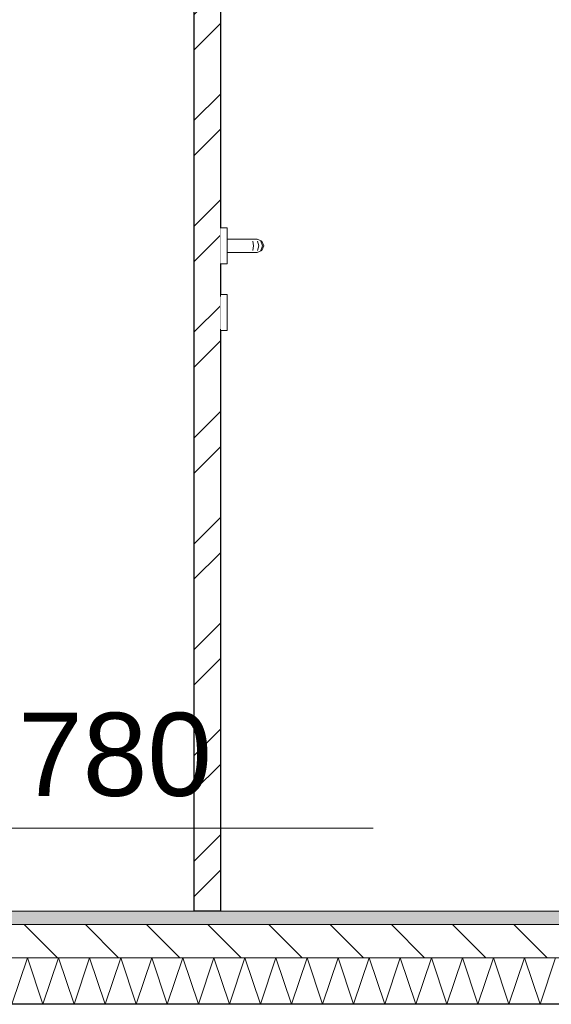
# Model space of a CAD drawing. Header units: millimetres. Extents: x 58537 to 97688, y -8921 to 14216.
# Tile 133 of 145: x 79998 to 80797, y 5640 to 7120. Entities that reach past the tile are written whole.
import ezdxf

# ---------------------------------------------------------------- set-up
doc = ezdxf.new("R2010")
doc.units = ezdxf.units.MM
doc.header["$MEASUREMENT"] = 0
doc.linetypes.add('Przerywana', pattern=[240, 120, -120])
doc.linetypes.add('Wipeout_Contour', pattern=[1000, 0, -1000])
for name, color, linetype, lineweight, true_color in [('0_Nr_pióra__85', 7, 'Continuous', 13, 0x80c2ff), ('Nowe_A-Wymiary-Zewnętrzne_Nr_pióra__45', 7, 'Continuous', 15, 0x40a5ff), ('Nowe_A-Wymiary-Zewnętrzne_Nr_pióra__85', 7, 'Continuous', 13, 0x80c2ff)]:
    doc.layers.add(name, color=color, linetype=linetype, lineweight=lineweight, true_color=true_color)
for name, color, linetype in [('Nowe_A-Posadzki', 7, 'Continuous'), ('Nowe_A-Stropy', 7, 'Continuous'), ('Nowe_A-Wymiary-Zewnętrzne', 7, 'Continuous'), ('Nowe_A-Ściany-Działowe', 7, 'Continuous'), ('Nowe_A-Ściany-Wewnętrzne', 7, 'Continuous'), ('Nowe_A-Ściany-Zewnętrzne', 7, 'Continuous'), ('Nowe_Drzwi Archicad', 7, 'Continuous')]:
    doc.layers.add(name, color=color, linetype=linetype)
for name, color, linetype, lineweight in [('Nowe_A-Posadzki_Nr_pióra__174', 7, 'Continuous', 5), ('Nowe_A-Posadzki_Nr_pióra__9', 7, 'Continuous', 13), ('Nowe_A-Stropy_Nr_pióra__29', 7, 'Continuous', 25), ('Nowe_A-Wymiary-Zewnętrzne_Nr_pióra__46', 5, 'Continuous', 15), ('Nowe_A-Ściany-Wewnętrzne_Nr_pióra__27', 7, 'Continuous', 25), ('Nowe_Drzwi Archicad_Nr_pióra__3', 7, 'Continuous', 13)]:
    doc.layers.add(name, color=color, linetype=linetype, lineweight=lineweight)
doc.styles.add('STYL_AUTOMATYCZNY_2', font='arial.ttf')
doc.dimstyles.new('STYL_AUTOMATYCZNY__1', dxfattribs={"dimtxt": 125, "dimasz": 47.5, "dimexe": 0.18, "dimexo": 20, "dimgap": 0, "dimtad": 1, "dimdec": 1, "dimlfac": 0.1, "dimzin": 0, "dimdsep": 46, "dimtxsty": 'STYL_AUTOMATYCZNY_2', "dimblk": 'ARROWHEAD_11', "dimblk1": 'ARROWHEAD_11', "dimblk2": 'ARROWHEAD_11', "dimcen": 0.09, "dimclrd": 256, "dimclre": 256, "dimclrt": 5, "dimadec": 1, "dimazin": 0, "dimtfac": 1, "dimtdec": 4, "dimtmove": 0, "dimatfit": 3, "dimfxl": 0, "dimtolj": 1, "dimtzin": 0, "dimarcsym": 0})

# ---------------------------------------------------------------- blocks, each defined once
blk = doc.blocks.new('ElemPrzekroju_254')
at = {"color": 254, "linetype": 'Wipeout_Contour', "lineweight": 0, "ltscale": 479475.405437}
blk.add_wipeout([(78140.1, 8320), (78140.1, 5780), (80259.9, 5780), (80259.9, 8316), (80261.9, 8316), (80261.9, 8320)], dxfattribs=at).dxf.layer = 'Nowe_A-Ściany-Działowe'
blk = doc.blocks.new('ElemPrzekroju_255')
at = {"color": 254, "linetype": 'Wipeout_Contour', "lineweight": 0, "ltscale": 3089591.745672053}
blk.add_wipeout([(80261.9, 8316), (80299.9, 8316), (80299.9, 6807), (80309.9, 6807), (80309.9, 6790), (80354.9, 6790), (80362, 6787.1), (80364.9, 6780), (80362, 6772.9), (80354.9, 6770), (80309.9, 6770), (80309.9, 6753), (80299.9, 6753), (80299.9, 6707), (80309.9, 6707), (80309.9, 6653), (80299.9, 6653), (80299.9, 5780), (81710.2, 5780), (81710.2, 6653), (81700.2, 6653), (81700.2, 6707), (81710.2, 6707), (81710.2, 6753), (81700.2, 6753), (81700.2, 6770), (81655.2, 6770), (81648.1, 6772.9), (81645.2, 6780), (81648.1, 6787.1), (81655.2, 6790), (81700.2, 6790), (81700.2, 6807), (81710.2, 6807), (81710.2, 8316), (81748.2, 8316), (81748.2, 8320), (80261.9, 8320)], dxfattribs=at).dxf.layer = 'Nowe_A-Ściany-Zewnętrzne'
blk = doc.blocks.new('ElemPrzekroju_336')
at = {"layer": 'Nowe_A-Stropy_Nr_pióra__29', "color": 7, "linetype": 'Continuous', "lineweight": 25}
blk.add_line((83880.1, 5640), (78130.1, 5640), dxfattribs=at)
blk = doc.blocks.new('*X443')
at = {"layer": 'Nowe_A-Posadzki_Nr_pióra__174', "color": 7, "linetype": 'Continuous', "lineweight": 5}
for p, q in [((79986.7, 5640), (80010, 5710)), ((80010, 5710), (80033.3, 5640)), ((80033.3, 5640), (80056.7, 5710)), ((80056.7, 5710), (80080, 5640)), ((80080, 5640), (80103.3, 5710)), ((80103.3, 5710), (80126.7, 5640)), ((80126.7, 5640), (80150, 5710)), ((80150, 5710), (80173.3, 5640)), ((80173.3, 5640), (80196.7, 5710)), ((80196.7, 5710), (80220, 5640)), ((80220, 5640), (80243.3, 5710)), ((80243.3, 5710), (80266.7, 5640)), ((80266.7, 5640), (80290, 5710)), ((80290, 5710), (80313.3, 5640)), ((80313.3, 5640), (80336.7, 5710)), ((80336.7, 5710), (80360, 5640)), ((80360, 5640), (80383.3, 5710)), ((80383.3, 5710), (80406.7, 5640)), ((80406.7, 5640), (80430, 5710)), ((80430, 5710), (80453.3, 5640)), ((80453.3, 5640), (80476.7, 5710)), ((80476.7, 5710), (80500, 5640)), ((80500, 5640), (80523.3, 5710)), ((80523.3, 5710), (80546.7, 5640)), ((80546.7, 5640), (80570, 5710)), ((80570, 5710), (80593.3, 5640)), ((80593.3, 5640), (80616.7, 5710)), ((80616.7, 5710), (80640, 5640)), ((80640, 5640), (80663.3, 5710)), ((80663.3, 5710), (80686.7, 5640)), ((80686.7, 5640), (80710, 5710)), ((80710, 5710), (80733.3, 5640)), ((80733.3, 5640), (80756.7, 5710)), ((80756.7, 5710), (80780, 5640)), ((80780, 5640), (80803.3, 5710))]:
    blk.add_line(p, q, dxfattribs=at)
blk = doc.blocks.new('ElemPrzekroju_372')
at = {"layer": 'Nowe_A-Posadzki', "linetype": 'Continuous', "lineweight": 0, "true_color": 0xbb9a81}
blk.add_hatch(color=33, dxfattribs=at).paths.add_polyline_path([(78130.1, 5780), (78130.1, 5760), (83870.1, 5760), (83870.1, 5780)])
at = {"layer": 'Nowe_A-Posadzki', "linetype": 'Continuous', "lineweight": 0, "true_color": 0x000000}
h = blk.add_hatch(dxfattribs=at)
h.set_pattern_fill('Cegła_zwykła', color=18, style=0, pattern_type=2)
h.set_pattern_definition([(135, (0, 0), (45.96194, 45.96194), [])])
h.paths.add_polyline_path([(83870.1, 5760), (78130.1, 5760), (78130.1, 5710), (83880.1, 5710), (83880.1, 5760)])
at = {"layer": 'Nowe_A-Posadzki_Nr_pióra__9', "color": 7, "linetype": 'Continuous', "lineweight": 13}
for p, q in [((80259.9, 5780), (78140.1, 5780)), ((83880.1, 5710), (78130.1, 5710))]:
    blk.add_line(p, q, dxfattribs=at)
at = {"layer": 'Nowe_A-Posadzki_Nr_pióra__9', "color": 7, "linetype": 'Continuous', "lineweight": 13, "flags": 128}
for points in [[(83870.1, 5780), (81750.2, 5780), (81710.2, 5780), (80299.9, 5780)], [(83880.1, 5760), (83870.1, 5760), (78130.1, 5760)]]:
    blk.add_lwpolyline(points, dxfattribs=at)
at = {"layer": 'Nowe_A-Posadzki', "lineweight": 0}
blk.add_blockref('*X443', (0, 0), dxfattribs=at)
blk = doc.blocks.new('ElemPrzekroju_421')
at = {"layer": 'Nowe_A-Ściany-Wewnętrzne', "linetype": 'Continuous', "lineweight": 0, "true_color": 0x000000}
h = blk.add_hatch(dxfattribs=at)
h.set_pattern_fill('Stal', color=18, style=0, pattern_type=2)
h.set_pattern_definition([(45, (0, 0), (-79.54951, 79.54951), []), (45, (-26.52, 26.52), (-79.54951, 79.54951), [])])
h.paths.add_polyline_path([(80299.9, 5780), (80299.9, 8316), (80259.9, 8316), (80259.9, 5780)])
at = {"layer": 'Nowe_A-Ściany-Wewnętrzne_Nr_pióra__27', "color": 7, "linetype": 'Continuous', "lineweight": 25}
for p, q in [((80259.9, 8316), (80259.9, 5780)), ((80299.9, 8316), (80299.9, 5780)), ((80299.9, 5780), (80259.9, 5780))]:
    blk.add_line(p, q, dxfattribs=at)
blk = doc.blocks.new('ElemPrzekroju_422')
at = {"layer": 'Nowe_Drzwi Archicad_Nr_pióra__3', "color": 7, "linetype": 'Continuous', "lineweight": 13}
for p, q in [((80300, 7170.9), (80300, 7108.5)), ((80300, 7069.4), (80300, 7006.9)), ((80300, 6967.9), (80300, 6905.4)), ((80300, 6866.4), (80300, 6842.5)), ((80300, 6490.6), (80300, 6553.1)), ((80300, 6389.1), (80300, 6451.5)), ((80300, 6287.6), (80300, 6350)), ((80300, 6186.1), (80300, 6248.5)), ((80300, 6084.5), (80300, 6147)), ((80300, 5983), (80300, 6045.5)), ((80300, 5881.5), (80300, 5944)), ((80300, 5780), (80300, 5842.5))]:
    blk.add_line(p, q, dxfattribs=at)
at = {"color": 254, "linetype": 'Wipeout_Contour', "lineweight": 0, "ltscale": 322591.429368}
blk.add_wipeout([(80364.9, 6780), (80363.2, 6780), (80360.4, 6772.9), (80362, 6772.9)], dxfattribs=at).dxf.layer = 'Nowe_Drzwi Archicad'
at = {"color": 254, "linetype": 'Wipeout_Contour', "lineweight": 0, "ltscale": 322373.798487}
blk.add_wipeout([(80309.9, 6756.6), (80309.8, 6756.6), (80309.8, 6753), (80309.9, 6753)], dxfattribs=at).dxf.layer = 'Nowe_Drzwi Archicad'
at = {"color": 254, "linetype": 'Wipeout_Contour', "lineweight": 0, "ltscale": 322354.979961}
blk.add_wipeout([(80309.8, 6703.4), (80309.8, 6693.5), (80309.9, 6693.5), (80309.9, 6703.4)], dxfattribs=at).dxf.layer = 'Nowe_Drzwi Archicad'
at = {"color": 254, "linetype": 'Wipeout_Contour', "lineweight": 0, "ltscale": 322576.150965}
blk.add_wipeout([(80354.9, 6790), (80353.8, 6790), (80360.4, 6787.1), (80362, 6787.1)], dxfattribs=at).dxf.layer = 'Nowe_Drzwi Archicad'
at = {"color": 254, "linetype": 'Wipeout_Contour', "lineweight": 0, "ltscale": 322376.063085}
blk.add_wipeout([(80309.8, 6756.6), (80309.9, 6756.6), (80309.9, 6766.5), (80309.8, 6766.5)], dxfattribs=at).dxf.layer = 'Nowe_Drzwi Archicad'
at = {"color": 254, "linetype": 'Wipeout_Contour', "lineweight": 0, "ltscale": 322570.409999}
blk.add_wipeout([(80362, 6772.9), (80360.4, 6772.9), (80353.8, 6770), (80354.9, 6770)], dxfattribs=at).dxf.layer = 'Nowe_Drzwi Archicad'
at = {"color": 254, "linetype": 'Wipeout_Contour', "lineweight": 0, "ltscale": 322357.224778}
blk.add_wipeout([(80309.8, 6703.4), (80309.9, 6703.4), (80309.9, 6707), (80309.8, 6707)], dxfattribs=at).dxf.layer = 'Nowe_Drzwi Archicad'
at = {"color": 254, "linetype": 'Wipeout_Contour', "lineweight": 0, "ltscale": 322351.096765}
blk.add_wipeout([(80309.8, 6680), (80309.9, 6680), (80309.9, 6693.5), (80309.8, 6693.5)], dxfattribs=at).dxf.layer = 'Nowe_Drzwi Archicad'
at = {"color": 254, "linetype": 'Wipeout_Contour', "lineweight": 0, "ltscale": 322379.990423}
blk.add_wipeout([(80309.9, 6780), (80309.8, 6780), (80309.8, 6766.5), (80309.9, 6766.5)], dxfattribs=at).dxf.layer = 'Nowe_Drzwi Archicad'
at = {"color": 254, "linetype": 'Wipeout_Contour', "lineweight": 0, "ltscale": 322593.807236}
blk.add_wipeout([(80362, 6787.1), (80360.4, 6787.1), (80363.2, 6780), (80364.9, 6780)], dxfattribs=at).dxf.layer = 'Nowe_Drzwi Archicad'
at = {"color": 254, "linetype": 'Wipeout_Contour', "lineweight": 0, "ltscale": 322354.068153}
blk.add_wipeout([(80309.8, 6756.6), (80300, 6756.6), (80300, 6753), (80309.8, 6753)], dxfattribs=at).dxf.layer = 'Nowe_Drzwi Archicad'
at = {"color": 254, "linetype": 'Wipeout_Contour', "lineweight": 0, "ltscale": 322335.248475}
blk.add_wipeout([(80300, 6703.4), (80300, 6693.5), (80309.8, 6693.5), (80309.8, 6703.4)], dxfattribs=at).dxf.layer = 'Nowe_Drzwi Archicad'
at = {"color": 254, "linetype": 'Wipeout_Contour', "lineweight": 0, "ltscale": 322346.620621}
blk.add_wipeout([(80309.8, 6666.5), (80309.9, 6666.5), (80309.9, 6680), (80309.8, 6680)], dxfattribs=at).dxf.layer = 'Nowe_Drzwi Archicad'
at = {"color": 254, "linetype": 'Wipeout_Contour', "lineweight": 0, "ltscale": 322384.533105}
blk.add_wipeout([(80309.9, 6793.5), (80309.8, 6793.5), (80309.8, 6780), (80309.9, 6780)], dxfattribs=at).dxf.layer = 'Nowe_Drzwi Archicad'
at = {"color": 254, "linetype": 'Wipeout_Contour', "lineweight": 0, "ltscale": 322577.974361}
blk.add_wipeout([(80363.2, 6780), (80357.7, 6780), (80355.6, 6772.9), (80360.4, 6772.9)], dxfattribs=at).dxf.layer = 'Nowe_Drzwi Archicad'
at = {"color": 254, "linetype": 'Wipeout_Contour', "lineweight": 0, "ltscale": 322356.332889}
blk.add_wipeout([(80300, 6756.6), (80309.8, 6756.6), (80309.8, 6766.5), (80300, 6766.5)], dxfattribs=at).dxf.layer = 'Nowe_Drzwi Archicad'
at = {"color": 254, "linetype": 'Wipeout_Contour', "lineweight": 0, "ltscale": 322337.493429}
blk.add_wipeout([(80300, 6703.4), (80309.8, 6703.4), (80309.8, 6707), (80300, 6707)], dxfattribs=at).dxf.layer = 'Nowe_Drzwi Archicad'
at = {"color": 254, "linetype": 'Wipeout_Contour', "lineweight": 0, "ltscale": 322331.365041}
blk.add_wipeout([(80300, 6680), (80309.8, 6680), (80309.8, 6693.5), (80300, 6693.5)], dxfattribs=at).dxf.layer = 'Nowe_Drzwi Archicad'
at = {"color": 254, "linetype": 'Wipeout_Contour', "lineweight": 0, "ltscale": 322342.750908}
blk.add_wipeout([(80309.9, 6666.5), (80309.8, 6666.5), (80309.8, 6656.6), (80309.9, 6656.6)], dxfattribs=at).dxf.layer = 'Nowe_Drzwi Archicad'
at = {"layer": 'Nowe_Drzwi Archicad_Nr_pióra__3', "color": 7, "linetype": 'Continuous', "lineweight": 13}
for p, q in [((80309.9, 6753), (80309.8, 6753)), ((80309.9, 6753), (80309.9, 6756.6)), ((80309.9, 6707), (80309.8, 6707)), ((80309.9, 6703.4), (80309.9, 6707)), ((80309.9, 6693.5), (80309.9, 6703.4))]:
    blk.add_line(p, q, dxfattribs=at)
at = {"color": 254, "linetype": 'Wipeout_Contour', "lineweight": 0, "ltscale": 322388.473922}
blk.add_wipeout([(80309.8, 6803.4), (80309.8, 6793.5), (80309.9, 6793.5), (80309.9, 6803.4)], dxfattribs=at).dxf.layer = 'Nowe_Drzwi Archicad'
at = {"color": 254, "linetype": 'Wipeout_Contour', "lineweight": 0, "ltscale": 322360.260468}
blk.add_wipeout([(80309.8, 6780), (80300, 6780), (80300, 6766.5), (80309.8, 6766.5)], dxfattribs=at).dxf.layer = 'Nowe_Drzwi Archicad'
at = {"color": 254, "linetype": 'Wipeout_Contour', "lineweight": 0, "ltscale": 322565.536572}
blk.add_wipeout([(80353.8, 6790), (80350.5, 6790), (80355.6, 6787.1), (80360.4, 6787.1)], dxfattribs=at).dxf.layer = 'Nowe_Drzwi Archicad'
at = {"color": 254, "linetype": 'Wipeout_Contour', "lineweight": 0, "ltscale": 322559.795422}
blk.add_wipeout([(80360.4, 6772.9), (80355.6, 6772.9), (80350.5, 6770), (80353.8, 6770)], dxfattribs=at).dxf.layer = 'Nowe_Drzwi Archicad'
at = {"color": 254, "linetype": 'Wipeout_Contour', "lineweight": 0, "ltscale": 322334.337838}
blk.add_wipeout([(80300, 6756.6), (80299.9, 6756.6), (80299.9, 6753), (80300, 6753)], dxfattribs=at).dxf.layer = 'Nowe_Drzwi Archicad'
at = {"color": 254, "linetype": 'Wipeout_Contour', "lineweight": 0, "ltscale": 322315.517008}
blk.add_wipeout([(80300, 6703.4), (80299.9, 6703.4), (80299.9, 6693.5), (80300, 6693.5)], dxfattribs=at).dxf.layer = 'Nowe_Drzwi Archicad'
at = {"color": 254, "linetype": 'Wipeout_Contour', "lineweight": 0, "ltscale": 322326.888623}
blk.add_wipeout([(80300, 6666.5), (80309.8, 6666.5), (80309.8, 6680), (80300, 6680)], dxfattribs=at).dxf.layer = 'Nowe_Drzwi Archicad'
at = {"color": 254, "linetype": 'Wipeout_Contour', "lineweight": 0, "ltscale": 322340.519581}
blk.add_wipeout([(80309.8, 6653), (80309.9, 6653), (80309.9, 6656.6), (80309.8, 6656.6)], dxfattribs=at).dxf.layer = 'Nowe_Drzwi Archicad'
at = {"layer": 'Nowe_Drzwi Archicad_Nr_pióra__3', "color": 7, "linetype": 'Continuous', "lineweight": 13}
blk.add_line((80309.9, 6680), (80309.9, 6693.5), dxfattribs=at)
at = {"color": 254, "linetype": 'Wipeout_Contour', "lineweight": 0, "ltscale": 322364.803427}
blk.add_wipeout([(80309.8, 6793.5), (80300, 6793.5), (80300, 6780), (80309.8, 6780)], dxfattribs=at).dxf.layer = 'Nowe_Drzwi Archicad'
at = {"color": 254, "linetype": 'Wipeout_Contour', "lineweight": 0, "ltscale": 322390.752005}
blk.add_wipeout([(80309.9, 6807), (80309.8, 6807), (80309.8, 6803.4), (80309.9, 6803.4)], dxfattribs=at).dxf.layer = 'Nowe_Drzwi Archicad'
at = {"color": 254, "linetype": 'Wipeout_Contour', "lineweight": 0, "ltscale": 322580.352322}
blk.add_wipeout([(80360.4, 6787.1), (80355.6, 6787.1), (80357.7, 6780), (80363.2, 6780)], dxfattribs=at).dxf.layer = 'Nowe_Drzwi Archicad'
at = {"color": 254, "linetype": 'Wipeout_Contour', "lineweight": 0, "ltscale": 322336.602714}
blk.add_wipeout([(80299.9, 6766.5), (80299.9, 6756.6), (80300, 6756.6), (80300, 6766.5)], dxfattribs=at).dxf.layer = 'Nowe_Drzwi Archicad'
at = {"color": 254, "linetype": 'Wipeout_Contour', "lineweight": 0, "ltscale": 322317.762099}
blk.add_wipeout([(80299.9, 6703.4), (80300, 6703.4), (80300, 6707), (80299.9, 6707)], dxfattribs=at).dxf.layer = 'Nowe_Drzwi Archicad'
at = {"color": 254, "linetype": 'Wipeout_Contour', "lineweight": 0, "ltscale": 322311.633337}
blk.add_wipeout([(80299.9, 6680), (80300, 6680), (80300, 6693.5), (80299.9, 6693.5)], dxfattribs=at).dxf.layer = 'Nowe_Drzwi Archicad'
at = {"color": 254, "linetype": 'Wipeout_Contour', "lineweight": 0, "ltscale": 322323.018673}
blk.add_wipeout([(80300, 6666.5), (80300, 6656.6), (80309.8, 6656.6), (80309.8, 6666.5)], dxfattribs=at).dxf.layer = 'Nowe_Drzwi Archicad'
at = {"layer": 'Nowe_Drzwi Archicad_Nr_pióra__3', "color": 7, "linetype": 'Continuous', "lineweight": 13}
for p, q in [((80300, 6753), (80299.9, 6753)), ((80300, 6717.5), (80300, 6753)), ((80309.8, 6753), (80300, 6753)), ((80300, 6707), (80299.9, 6707)), ((80300, 6704.1), (80300, 6717.5)), ((80309.8, 6707), (80300, 6707)), ((80309.9, 6666.5), (80309.9, 6680))]:
    blk.add_line(p, q, dxfattribs=at)
at = {"color": 254, "linetype": 'Wipeout_Contour', "lineweight": 0, "ltscale": 322368.744486}
blk.add_wipeout([(80300, 6793.5), (80309.8, 6793.5), (80309.8, 6803.4), (80300, 6803.4)], dxfattribs=at).dxf.layer = 'Nowe_Drzwi Archicad'
at = {"color": 254, "linetype": 'Wipeout_Contour', "lineweight": 0, "ltscale": 322340.530532}
blk.add_wipeout([(80300, 6780), (80299.9, 6780), (80299.9, 6766.5), (80300, 6766.5)], dxfattribs=at).dxf.layer = 'Nowe_Drzwi Archicad'
at = {"color": 254, "linetype": 'Wipeout_Contour', "lineweight": 0, "ltscale": 322552.427874}
blk.add_wipeout([(80357.7, 6780), (80349.6, 6780), (80348.4, 6772.9), (80355.6, 6772.9)], dxfattribs=at).dxf.layer = 'Nowe_Drzwi Archicad'
at = {"color": 254, "linetype": 'Wipeout_Contour', "lineweight": 0, "ltscale": 322307.156644}
blk.add_wipeout([(80299.9, 6666.5), (80300, 6666.5), (80300, 6680), (80299.9, 6680)], dxfattribs=at).dxf.layer = 'Nowe_Drzwi Archicad'
at = {"color": 254, "linetype": 'Wipeout_Contour', "lineweight": 0, "ltscale": 322320.787209}
blk.add_wipeout([(80300, 6653), (80309.8, 6653), (80309.8, 6656.6), (80300, 6656.6)], dxfattribs=at).dxf.layer = 'Nowe_Drzwi Archicad'
at = {"layer": 'Nowe_Drzwi Archicad_Nr_pióra__3', "color": 7, "linetype": 'Continuous', "lineweight": 13}
for p, q in [((80309.9, 6656.6), (80309.9, 6666.5)), ((80309.9, 6653), (80309.8, 6653)), ((80309.9, 6653), (80309.9, 6656.6))]:
    blk.add_line(p, q, dxfattribs=at)
at = {"color": 254, "linetype": 'Wipeout_Contour', "lineweight": 0, "ltscale": 322345.07377}
blk.add_wipeout([(80300, 6793.5), (80299.9, 6793.5), (80299.9, 6780), (80300, 6780)], dxfattribs=at).dxf.layer = 'Nowe_Drzwi Archicad'
at = {"color": 254, "linetype": 'Wipeout_Contour', "lineweight": 0, "ltscale": 322371.022708}
blk.add_wipeout([(80309.8, 6807), (80300, 6807), (80300, 6803.4), (80309.8, 6803.4)], dxfattribs=at).dxf.layer = 'Nowe_Drzwi Archicad'
at = {"color": 254, "linetype": 'Wipeout_Contour', "lineweight": 0, "ltscale": 322545.547154}
blk.add_wipeout([(80350.5, 6790), (80345.7, 6790), (80348.4, 6787.1), (80355.6, 6787.1)], dxfattribs=at).dxf.layer = 'Nowe_Drzwi Archicad'
at = {"color": 254, "linetype": 'Wipeout_Contour', "lineweight": 0, "ltscale": 322539.805659}
blk.add_wipeout([(80355.6, 6772.9), (80348.4, 6772.9), (80345.7, 6770), (80350.5, 6770)], dxfattribs=at).dxf.layer = 'Nowe_Drzwi Archicad'
at = {"color": 254, "linetype": 'Wipeout_Contour', "lineweight": 0, "ltscale": 322303.286458}
blk.add_wipeout([(80300, 6666.5), (80299.9, 6666.5), (80299.9, 6656.6), (80300, 6656.6)], dxfattribs=at).dxf.layer = 'Nowe_Drzwi Archicad'
at = {"layer": 'Nowe_Drzwi Archicad_Nr_pióra__3', "color": 7, "linetype": 'Continuous', "lineweight": 13}
for p, q in [((80309.9, 6807), (80309.8, 6807)), ((80309.9, 6803.4), (80309.9, 6807))]:
    blk.add_line(p, q, dxfattribs=at)
at = {"color": 254, "linetype": 'Wipeout_Contour', "lineweight": 0, "ltscale": 322349.01507}
blk.add_wipeout([(80299.9, 6803.4), (80299.9, 6793.5), (80300, 6793.5), (80300, 6803.4)], dxfattribs=at).dxf.layer = 'Nowe_Drzwi Archicad'
at = {"color": 254, "linetype": 'Wipeout_Contour', "lineweight": 0, "ltscale": 322554.806012}
blk.add_wipeout([(80355.6, 6787.1), (80348.4, 6787.1), (80349.6, 6780), (80357.7, 6780)], dxfattribs=at).dxf.layer = 'Nowe_Drzwi Archicad'
at = {"color": 254, "linetype": 'Wipeout_Contour', "lineweight": 0, "ltscale": 322301.054857}
blk.add_wipeout([(80299.9, 6653), (80300, 6653), (80300, 6656.6), (80299.9, 6656.6)], dxfattribs=at).dxf.layer = 'Nowe_Drzwi Archicad'
at = {"layer": 'Nowe_Drzwi Archicad_Nr_pióra__3', "color": 7, "linetype": 'Continuous', "lineweight": 13}
for p, q in [((80360.4, 6787.1), (80363.2, 6780)), ((80363.2, 6780), (80360.4, 6772.9)), ((80362, 6787.1), (80364.9, 6780)), ((80364.9, 6780), (80362, 6772.9)), ((80300, 6653), (80299.9, 6653)), ((80300, 6592.1), (80300, 6654.6)), ((80309.8, 6653), (80300, 6653))]:
    blk.add_line(p, q, dxfattribs=at)
at = {"color": 254, "linetype": 'Wipeout_Contour', "lineweight": 0, "ltscale": 322351.293432}
blk.add_wipeout([(80300, 6807), (80299.9, 6807), (80299.9, 6803.4), (80300, 6803.4)], dxfattribs=at).dxf.layer = 'Nowe_Drzwi Archicad'
at = {"color": 254, "linetype": 'Wipeout_Contour', "lineweight": 0, "ltscale": 322520.692658}
blk.add_wipeout([(80349.6, 6780), (80340.9, 6780), (80340.6, 6772.9), (80348.4, 6772.9)], dxfattribs=at).dxf.layer = 'Nowe_Drzwi Archicad'
at = {"layer": 'Nowe_Drzwi Archicad_Nr_pióra__3', "color": 7, "linetype": 'Continuous', "lineweight": 13}
for p, q in [((80300, 6842.5), (80300, 6807)), ((80300, 6807), (80299.9, 6807)), ((80309.8, 6807), (80300, 6807))]:
    blk.add_line(p, q, dxfattribs=at)
at = {"color": 254, "linetype": 'Wipeout_Contour', "lineweight": 0, "ltscale": 322520.031279}
blk.add_wipeout([(80345.7, 6790), (80339.9, 6790), (80340.6, 6787.1), (80348.4, 6787.1)], dxfattribs=at).dxf.layer = 'Nowe_Drzwi Archicad'
at = {"color": 254, "linetype": 'Wipeout_Contour', "lineweight": 0, "ltscale": 322514.289343}
blk.add_wipeout([(80348.4, 6772.9), (80340.6, 6772.9), (80339.9, 6770), (80345.7, 6770)], dxfattribs=at).dxf.layer = 'Nowe_Drzwi Archicad'
at = {"layer": 'Nowe_Drzwi Archicad_Nr_pióra__3', "color": 7, "linetype": 'Continuous', "lineweight": 13}
for p, q in [((80353.8, 6770), (80350.5, 6770)), ((80354.9, 6770), (80353.8, 6770))]:
    blk.add_line(p, q, dxfattribs=at)
at = {"color": 254, "linetype": 'Wipeout_Contour', "lineweight": 0, "ltscale": 322523.071017}
blk.add_wipeout([(80348.4, 6787.1), (80340.6, 6787.1), (80340.9, 6780), (80349.6, 6780)], dxfattribs=at).dxf.layer = 'Nowe_Drzwi Archicad'
at = {"layer": 'Nowe_Drzwi Archicad_Nr_pióra__3', "color": 7, "linetype": 'Continuous', "lineweight": 13}
for p, q in [((80348.4, 6787.1), (80349.6, 6780)), ((80349.6, 6780), (80348.4, 6772.9)), ((80353.8, 6790), (80350.5, 6790)), ((80354.9, 6790), (80353.8, 6790)), ((80354.9, 6790), (80362, 6787.1)), ((80355.6, 6787.1), (80357.7, 6780)), ((80357.7, 6780), (80355.6, 6772.9)), ((80362, 6772.9), (80354.9, 6770))]:
    blk.add_line(p, q, dxfattribs=at)
at = {"color": 254, "linetype": 'Wipeout_Contour', "lineweight": 0, "ltscale": 322442.742011}
blk.add_wipeout([(80340.9, 6780), (80309.9, 6780), (80309.9, 6772.9), (80340.6, 6772.9)], dxfattribs=at).dxf.layer = 'Nowe_Drzwi Archicad'
at = {"color": 254, "linetype": 'Wipeout_Contour', "lineweight": 0, "ltscale": 322445.83624}
blk.add_wipeout([(80339.9, 6790), (80309.9, 6790), (80309.9, 6787.1), (80340.6, 6787.1)], dxfattribs=at).dxf.layer = 'Nowe_Drzwi Archicad'
at = {"color": 254, "linetype": 'Wipeout_Contour', "lineweight": 0, "ltscale": 322440.092991}
blk.add_wipeout([(80340.6, 6772.9), (80309.9, 6772.9), (80309.9, 6770), (80339.9, 6770)], dxfattribs=at).dxf.layer = 'Nowe_Drzwi Archicad'
at = {"layer": 'Nowe_Drzwi Archicad_Nr_pióra__3', "color": 7, "linetype": 'Continuous', "lineweight": 13}
for p, q in [((80309.9, 6766.5), (80309.9, 6770)), ((80339.9, 6770), (80309.9, 6770)), ((80309.9, 6756.6), (80309.9, 6766.5)), ((80345.7, 6770), (80339.9, 6770)), ((80350.5, 6770), (80345.7, 6770))]:
    blk.add_line(p, q, dxfattribs=at)
at = {"color": 254, "linetype": 'Wipeout_Contour', "lineweight": 0, "ltscale": 322445.120937}
blk.add_wipeout([(80340.6, 6787.1), (80309.9, 6787.1), (80309.9, 6780), (80340.9, 6780)], dxfattribs=at).dxf.layer = 'Nowe_Drzwi Archicad'
at = {"layer": 'Nowe_Drzwi Archicad_Nr_pióra__3', "color": 7, "linetype": 'Continuous', "lineweight": 13}
for p, q in [((80309.9, 6793.5), (80309.9, 6803.4)), ((80309.9, 6790), (80309.9, 6793.5)), ((80309.9, 6790), (80309.9, 6787.1)), ((80339.9, 6790), (80309.9, 6790)), ((80309.9, 6787.1), (80309.9, 6780)), ((80309.9, 6780), (80309.9, 6772.9)), ((80345.7, 6790), (80339.9, 6790)), ((80350.5, 6790), (80345.7, 6790)), ((80309.9, 6772.9), (80309.9, 6770))]:
    blk.add_line(p, q, dxfattribs=at)
blk = doc.blocks.new('Wymiary_8', base_point=(79725.2, 5780))
at = {"layer": 'Nowe_A-Wymiary-Zewnętrzne_Nr_pióra__45', "color": 161, "linetype": 'Continuous', "lineweight": 15, "true_color": 0x40a5ff}
for p, q in [((79725.2, 5780), (79600.2, 5905)), ((79600.2, 5905), (79850.2, 5905)), ((79850.2, 5905), (79725.2, 5780)), ((79850.2, 5905), (80529.2, 5905))]:
    blk.add_line(p, q, dxfattribs=at)
at = {"layer": 'Nowe_A-Wymiary-Zewnętrzne_Nr_pióra__85', "color": 151, "linetype": 'Continuous', "lineweight": 13, "true_color": 0x80c2ff}
for q in [(79631.5, 5780), (79819, 5780)]:
    blk.add_line((79725.2, 5780), q, dxfattribs=at)
at = {"layer": 'Nowe_A-Wymiary-Zewnętrzne_Nr_pióra__46', "color": 5, "lineweight": 15, "insert": (79850.2, 5930), "char_height": 125, "attachment_point": 7, "style": 'STYL_AUTOMATYCZNY_2'}
blk.add_mtext('\\A1;{\\pql;\\fArial|b0|i0|c238|p0;\\W1.000000;5,780}', dxfattribs=at)
blk = doc.blocks.new('*D634')
at = {"layer": 'Nowe_A-Wymiary-Zewnętrzne_Nr_pióra__45', "linetype": 'Continuous', "lineweight": 15, "true_color": 0x40a5ff}
for points in [[(90247.8, 5780), (90248.7, 5775.2), (90251.4, 5771.2), (90255.5, 5768.5), (90260.3, 5767.5), (90265, 5768.5), (90269.1, 5771.2), (90271.8, 5775.2), (90272.8, 5780), (90271.8, 5784.8), (90269.1, 5788.8), (90265, 5791.5), (90260.3, 5792.5), (90255.5, 5791.5), (90251.4, 5788.8), (90248.7, 5784.8)], [(90247.8, 5440), (90248.7, 5435.2), (90251.4, 5431.2), (90255.5, 5428.5), (90260.3, 5427.5), (90265, 5428.5), (90269.1, 5431.2), (90271.8, 5435.2), (90272.8, 5440), (90271.8, 5444.8), (90269.1, 5448.8), (90265, 5451.5), (90260.3, 5452.5), (90255.5, 5451.5), (90251.4, 5448.8), (90248.7, 5444.8)]]:
    blk.add_hatch(color=161, dxfattribs=at).paths.add_polyline_path(points)
at = {"layer": 'Nowe_A-Wymiary-Zewnętrzne_Nr_pióra__45', "color": 161, "linetype": 'Continuous', "lineweight": 15, "true_color": 0x40a5ff}
for centre in [(90260.3, 5780), (90260.3, 5440)]:
    blk.add_circle(centre, 12.5, dxfattribs=at)
at = {"layer": 'Nowe_A-Wymiary-Zewnętrzne_Nr_pióra__85', "color": 151, "linetype": 'Continuous', "lineweight": 13, "true_color": 0x80c2ff}
for p, q in [((90247.8, 5780), (90213.4, 5780)), ((90307.1, 5780), (90272.8, 5780)), ((90260.3, 5452.5), (90260.3, 5767.5)), ((90247.8, 5440), (90213.4, 5440)), ((90307.1, 5440), (90272.8, 5440))]:
    blk.add_line(p, q, dxfattribs=at)
blk = doc.blocks.new('ARROWHEAD_11')
at = {"color": 0, "linetype": 'Continuous', "lineweight": 0}
blk.add_line((0, 0), (-1, 0), dxfattribs=at)
at = {"color": 0, "linetype": 'Continuous', "lineweight": 0, "const_width": 0.25, "flags": 128}
blk.add_lwpolyline([(-0.125, 0, 1), (0.125, 0, 1)], format="xyb", close=True, dxfattribs=at)
blk = doc.blocks.new('*D635')
at = {"layer": 'Nowe_A-Wymiary-Zewnętrzne_Nr_pióra__45', "linetype": 'Continuous', "lineweight": 15, "true_color": 0x40a5ff}
for points in [[(90247.8, 7980), (90248.7, 7975.2), (90251.4, 7971.2), (90255.5, 7968.5), (90260.3, 7967.5), (90265, 7968.5), (90269.1, 7971.2), (90271.8, 7975.2), (90272.8, 7980), (90271.8, 7984.8), (90269.1, 7988.8), (90265, 7991.5), (90260.3, 7992.5), (90255.5, 7991.5), (90251.4, 7988.8), (90248.7, 7984.8)], [(90247.8, 5780), (90248.7, 5775.2), (90251.4, 5771.2), (90255.5, 5768.5), (90260.3, 5767.5), (90265, 5768.5), (90269.1, 5771.2), (90271.8, 5775.2), (90272.8, 5780), (90271.8, 5784.8), (90269.1, 5788.8), (90265, 5791.5), (90260.3, 5792.5), (90255.5, 5791.5), (90251.4, 5788.8), (90248.7, 5784.8)]]:
    blk.add_hatch(color=161, dxfattribs=at).paths.add_polyline_path(points)
at = {"layer": 'Nowe_A-Wymiary-Zewnętrzne_Nr_pióra__45', "color": 161, "linetype": 'Continuous', "lineweight": 15, "true_color": 0x40a5ff}
for centre in [(90260.3, 7980), (90260.3, 5780)]:
    blk.add_circle(centre, 12.5, dxfattribs=at)
at = {"layer": 'Nowe_A-Wymiary-Zewnętrzne_Nr_pióra__85', "color": 151, "linetype": 'Continuous', "lineweight": 13, "true_color": 0x80c2ff}
for p, q in [((90247.8, 7980), (90213.4, 7980)), ((90307.1, 7980), (90272.8, 7980)), ((90260.3, 5792.5), (90260.3, 7967.5)), ((90247.8, 5780), (90213.4, 5780)), ((90307.1, 5780), (90272.8, 5780))]:
    blk.add_line(p, q, dxfattribs=at)
at = {"layer": 'Nowe_A-Wymiary-Zewnętrzne_Nr_pióra__46', "color": 5, "lineweight": 15, "char_height": 125, "attachment_point": 7, "rotation": 90, "style": 'STYL_AUTOMATYCZNY_2'}
for s, insert in [('\\A1;{\\pql;\\fArial|b0|i0|c238|p0;\\W1.000000;34,0}', (90235.3, 7633.9)), ('\\A1;{\\pql;\\fArial|b0|i0|c238|p0;\\W1.000000;220,0}', (90235.3, 6665.5)), ('\\A1;{\\pql;\\fArial|b0|i0|c238|p0;\\W1.000000;34,0}', (90235.3, 5792.5))]:
    blk.add_mtext(s, dxfattribs=dict(at, insert=insert))
blk = doc.blocks.new('*D649')
at = {"layer": 'Nowe_A-Wymiary-Zewnętrzne_Nr_pióra__45', "linetype": 'Continuous', "lineweight": 15, "true_color": 0x40a5ff}
for points in [[(93212.8, 5460), (93213.7, 5455.2), (93216.4, 5451.2), (93220.5, 5448.5), (93225.3, 5447.5), (93230, 5448.5), (93234.1, 5451.2), (93236.8, 5455.2), (93237.8, 5460), (93236.8, 5464.8), (93234.1, 5468.8), (93230, 5471.5), (93225.3, 5472.5), (93220.5, 5471.5), (93216.4, 5468.8), (93213.7, 5464.8)], [(93212.8, 5090), (93213.7, 5085.2), (93216.4, 5081.2), (93220.5, 5078.5), (93225.3, 5077.5), (93230, 5078.5), (93234.1, 5081.2), (93236.8, 5085.2), (93237.8, 5090), (93236.8, 5094.8), (93234.1, 5098.8), (93230, 5101.5), (93225.3, 5102.5), (93220.5, 5101.5), (93216.4, 5098.8), (93213.7, 5094.8)]]:
    blk.add_hatch(color=161, dxfattribs=at).paths.add_polyline_path(points)
at = {"layer": 'Nowe_A-Wymiary-Zewnętrzne_Nr_pióra__45', "color": 161, "linetype": 'Continuous', "lineweight": 15, "true_color": 0x40a5ff}
for centre in [(93225.3, 5460), (93225.3, 5090)]:
    blk.add_circle(centre, 12.5, dxfattribs=at)
at = {"layer": 'Nowe_A-Wymiary-Zewnętrzne_Nr_pióra__85', "color": 151, "linetype": 'Continuous', "lineweight": 13, "true_color": 0x80c2ff}
for p, q in [((93212.8, 5460), (93178.4, 5460)), ((93225.3, 5102.5), (93225.3, 5447.5)), ((93272.1, 5460), (93237.8, 5460)), ((93212.8, 5090), (93178.4, 5090)), ((93272.1, 5090), (93237.8, 5090))]:
    blk.add_line(p, q, dxfattribs=at)
at = {"layer": 'Nowe_A-Wymiary-Zewnętrzne_Nr_pióra__46', "color": 5, "lineweight": 15, "char_height": 125, "attachment_point": 7, "rotation": 90, "style": 'STYL_AUTOMATYCZNY_2'}
for s, insert in [('\\A1;{\\pql;\\fArial|b0|i0|c238|p0;\\W1.000000;18,0}', (93056.5, 5383.2)), ('\\A1;{\\pql;\\fArial|b0|i0|c238|p0;\\W1.000000;37,0}', (93200.3, 5108.2))]:
    blk.add_mtext(s, dxfattribs=dict(at, insert=insert))
blk = doc.blocks.new('*D650')
at = {"layer": 'Nowe_A-Wymiary-Zewnętrzne_Nr_pióra__45', "linetype": 'Continuous', "lineweight": 15, "true_color": 0x40a5ff}
for points in [[(93212.8, 5640), (93213.7, 5635.2), (93216.4, 5631.2), (93220.5, 5628.5), (93225.3, 5627.5), (93230, 5628.5), (93234.1, 5631.2), (93236.8, 5635.2), (93237.8, 5640), (93236.8, 5644.8), (93234.1, 5648.8), (93230, 5651.5), (93225.3, 5652.5), (93220.5, 5651.5), (93216.4, 5648.8), (93213.7, 5644.8)], [(93212.8, 5460), (93213.7, 5455.2), (93216.4, 5451.2), (93220.5, 5448.5), (93225.3, 5447.5), (93230, 5448.5), (93234.1, 5451.2), (93236.8, 5455.2), (93237.8, 5460), (93236.8, 5464.8), (93234.1, 5468.8), (93230, 5471.5), (93225.3, 5472.5), (93220.5, 5471.5), (93216.4, 5468.8), (93213.7, 5464.8)]]:
    blk.add_hatch(color=161, dxfattribs=at).paths.add_polyline_path(points)
at = {"layer": 'Nowe_A-Wymiary-Zewnętrzne_Nr_pióra__45', "color": 161, "linetype": 'Continuous', "lineweight": 15, "true_color": 0x40a5ff}
for centre in [(93225.3, 5640), (93225.3, 5460)]:
    blk.add_circle(centre, 12.5, dxfattribs=at)
at = {"layer": 'Nowe_A-Wymiary-Zewnętrzne_Nr_pióra__85', "color": 151, "linetype": 'Continuous', "lineweight": 13, "true_color": 0x80c2ff}
for p, q in [((93212.8, 5640), (93178.4, 5640)), ((93272.1, 5640), (93237.8, 5640)), ((93225.3, 5472.5), (93225.3, 5627.5)), ((93212.8, 5460), (93178.4, 5460)), ((93272.1, 5460), (93237.8, 5460))]:
    blk.add_line(p, q, dxfattribs=at)
blk = doc.blocks.new('*D651')
at = {"layer": 'Nowe_A-Wymiary-Zewnętrzne_Nr_pióra__45', "linetype": 'Continuous', "lineweight": 15, "true_color": 0x40a5ff}
for points in [[(93212.8, 5780), (93213.7, 5775.2), (93216.4, 5771.2), (93220.5, 5768.5), (93225.3, 5767.5), (93230, 5768.5), (93234.1, 5771.2), (93236.8, 5775.2), (93237.8, 5780), (93236.8, 5784.8), (93234.1, 5788.8), (93230, 5791.5), (93225.3, 5792.5), (93220.5, 5791.5), (93216.4, 5788.8), (93213.7, 5784.8)], [(93212.8, 5640), (93213.7, 5635.2), (93216.4, 5631.2), (93220.5, 5628.5), (93225.3, 5627.5), (93230, 5628.5), (93234.1, 5631.2), (93236.8, 5635.2), (93237.8, 5640), (93236.8, 5644.8), (93234.1, 5648.8), (93230, 5651.5), (93225.3, 5652.5), (93220.5, 5651.5), (93216.4, 5648.8), (93213.7, 5644.8)]]:
    blk.add_hatch(color=161, dxfattribs=at).paths.add_polyline_path(points)
at = {"layer": 'Nowe_A-Wymiary-Zewnętrzne_Nr_pióra__45', "color": 161, "linetype": 'Continuous', "lineweight": 15, "true_color": 0x40a5ff}
for centre in [(93225.3, 5780), (93225.3, 5640)]:
    blk.add_circle(centre, 12.5, dxfattribs=at)
at = {"layer": 'Nowe_A-Wymiary-Zewnętrzne_Nr_pióra__85', "color": 151, "linetype": 'Continuous', "lineweight": 13, "true_color": 0x80c2ff}
for p, q in [((93212.8, 5780), (93178.4, 5780)), ((93272.1, 5780), (93237.8, 5780)), ((93225.3, 5652.5), (93225.3, 5767.5)), ((93212.8, 5640), (93178.4, 5640)), ((93272.1, 5640), (93237.8, 5640))]:
    blk.add_line(p, q, dxfattribs=at)
blk = doc.blocks.new('*D652')
at = {"layer": 'Nowe_A-Wymiary-Zewnętrzne_Nr_pióra__45', "linetype": 'Continuous', "lineweight": 15, "true_color": 0x40a5ff}
for points in [[(93212.8, 7980), (93213.7, 7975.2), (93216.4, 7971.2), (93220.5, 7968.5), (93225.3, 7967.5), (93230, 7968.5), (93234.1, 7971.2), (93236.8, 7975.2), (93237.8, 7980), (93236.8, 7984.8), (93234.1, 7988.8), (93230, 7991.5), (93225.3, 7992.5), (93220.5, 7991.5), (93216.4, 7988.8), (93213.7, 7984.8)], [(93212.8, 5780), (93213.7, 5775.2), (93216.4, 5771.2), (93220.5, 5768.5), (93225.3, 5767.5), (93230, 5768.5), (93234.1, 5771.2), (93236.8, 5775.2), (93237.8, 5780), (93236.8, 5784.8), (93234.1, 5788.8), (93230, 5791.5), (93225.3, 5792.5), (93220.5, 5791.5), (93216.4, 5788.8), (93213.7, 5784.8)]]:
    blk.add_hatch(color=161, dxfattribs=at).paths.add_polyline_path(points)
at = {"layer": 'Nowe_A-Wymiary-Zewnętrzne_Nr_pióra__45', "color": 161, "linetype": 'Continuous', "lineweight": 15, "true_color": 0x40a5ff}
for centre in [(93225.3, 7980), (93225.3, 5780)]:
    blk.add_circle(centre, 12.5, dxfattribs=at)
at = {"layer": 'Nowe_A-Wymiary-Zewnętrzne_Nr_pióra__85', "color": 151, "linetype": 'Continuous', "lineweight": 13, "true_color": 0x80c2ff}
for p, q in [((93212.8, 7980), (93178.4, 7980)), ((93272.1, 7980), (93237.8, 7980)), ((93225.3, 5792.5), (93225.3, 7967.5)), ((93212.8, 5780), (93178.4, 5780)), ((93272.1, 5780), (93237.8, 5780))]:
    blk.add_line(p, q, dxfattribs=at)
at = {"layer": 'Nowe_A-Wymiary-Zewnętrzne_Nr_pióra__46', "color": 5, "lineweight": 15, "char_height": 125, "attachment_point": 7, "rotation": 90, "style": 'STYL_AUTOMATYCZNY_2'}
for s, insert in [('\\A1;{\\pql;\\fArial|b0|i0|c238|p0;\\W1.000000;220,0}', (93200.3, 6832.3)), ('\\A1;{\\pql;\\fArial|b0|i0|c238|p0;\\W1.000000;14,0}', (93200.3, 5792.5))]:
    blk.add_mtext(s, dxfattribs=dict(at, insert=insert))
blk = doc.blocks.new('*D659')
at = {"layer": 'Nowe_A-Wymiary-Zewnętrzne_Nr_pióra__45', "linetype": 'Continuous', "lineweight": 15, "true_color": 0x40a5ff}
for points in [[(93474.8, 12846.4), (93475.7, 12841.6), (93478.4, 12837.5), (93482.5, 12834.8), (93487.3, 12833.9), (93492.1, 12834.8), (93496.1, 12837.5), (93498.8, 12841.6), (93499.8, 12846.4), (93498.8, 12851.2), (93496.1, 12855.2), (93492.1, 12857.9), (93487.3, 12858.9), (93482.5, 12857.9), (93478.4, 12855.2), (93475.7, 12851.2)], [(93474.8, 0), (93475.7, -4.8), (93478.4, -8.8), (93482.5, -11.5), (93487.3, -12.5), (93492.1, -11.5), (93496.1, -8.8), (93498.8, -4.8), (93499.8, 0), (93498.8, 4.8), (93496.1, 8.8), (93492.1, 11.5), (93487.3, 12.5), (93482.5, 11.5), (93478.4, 8.8), (93475.7, 4.8)]]:
    blk.add_hatch(color=161, dxfattribs=at).paths.add_polyline_path(points)
at = {"layer": 'Nowe_A-Wymiary-Zewnętrzne_Nr_pióra__45', "color": 161, "linetype": 'Continuous', "lineweight": 15, "true_color": 0x40a5ff}
for centre in [(93487.3, 12846.4), (93487.3, 0)]:
    blk.add_circle(centre, 12.5, dxfattribs=at)
at = {"layer": 'Nowe_A-Wymiary-Zewnętrzne_Nr_pióra__85', "color": 151, "linetype": 'Continuous', "lineweight": 13, "true_color": 0x80c2ff}
for p, q in [((93487.3, 12858.9), (93487.3, 12871.4)), ((93474.8, 12846.4), (93440.4, 12846.4)), ((93487.3, 12.5), (93487.3, 12833.9)), ((93534.2, 12846.4), (93499.8, 12846.4)), ((93474.8, 0), (93440.4, 0)), ((93534.2, 0), (93499.8, 0)), ((93487.3, -25), (93487.3, -12.5))]:
    blk.add_line(p, q, dxfattribs=at)
at = {"layer": 'Nowe_A-Wymiary-Zewnętrzne_Nr_pióra__46', "color": 5, "lineweight": 15, "insert": (93462.3, 6137.2), "char_height": 125, "attachment_point": 7, "rotation": 90, "style": 'STYL_AUTOMATYCZNY_2'}
blk.add_mtext('\\A1;{\\pql;\\fArial|b0|i0|c238|p0;\\W1.000000;1\xa0284,6}', dxfattribs=at)
blk = doc.blocks.new('D Przekrój_STORY_MARKER')
at = {"layer": '0_Nr_pióra__85', "color": 151, "linetype": 'Przerywana', "lineweight": 13, "true_color": 0x80c2ff}
blk.add_line((62199.3, 5780), (94026.2, 5780), dxfattribs=at)

msp = doc.modelspace()

# ---------------------------------------------------------------- block references
at = {"layer": 'Nowe_A-Stropy', "lineweight": 0}
msp.add_blockref('ElemPrzekroju_336', (0, 0), dxfattribs=at)
at = {"layer": 'Nowe_A-Ściany-Działowe', "lineweight": 0}
msp.add_blockref('ElemPrzekroju_254', (0, 0), dxfattribs=at)

# ---------------------------------------------------------------- dimensions: what is measured, and where the dimension line sits
at = {"layer": 'Nowe_A-Wymiary-Zewnętrzne', "color": 151, "linetype": 'Continuous', "lineweight": 13, "true_color": 0x80c2ff}
for base, p1, p2, picture, middle in [((93225.25, 5460), (64770.07, 5090), (63270.07, 5460), '*D649', (93137.75, 5270)), ((93225.25, 5640), (63270.07, 5460), (63270.07, 5640), '*D650', (92994, 5545))]:
    dim = msp.add_linear_dim(base=base, p1=p1, p2=p2, angle=90, dimstyle='STYL_AUTOMATYCZNY__1', dxfattribs=at)
    dim.commit()
    dim.dimension.update_dxf_attribs({"geometry": picture, "text_midpoint": middle, "dimtype": 160, "text_rotation": 90})

# ---------------------------------------------------------------- next in the draw order: block references
at = {"layer": 'Nowe_A-Ściany-Zewnętrzne', "lineweight": 0}
msp.add_blockref('ElemPrzekroju_255', (0, 0), dxfattribs=at)

# ---------------------------------------------------------------- next in the draw order: block references
at = {"layer": 'Nowe_A-Posadzki', "lineweight": 0}
msp.add_blockref('ElemPrzekroju_372', (0, 0), dxfattribs=at)
at = {"layer": 'Nowe_A-Ściany-Wewnętrzne', "lineweight": 0}
msp.add_blockref('ElemPrzekroju_421', (0, 0), dxfattribs=at)

# ---------------------------------------------------------------- next in the draw order: block references
at = {"layer": 'Nowe_Drzwi Archicad', "lineweight": 0}
msp.add_blockref('ElemPrzekroju_422', (0, 0), dxfattribs=at)

# ---------------------------------------------------------------- next in the draw order: block references
at = {"linetype": 'Continuous', "lineweight": 0}
msp.add_blockref('D Przekrój_STORY_MARKER', (0, 0), dxfattribs=at)
at = {"layer": 'Nowe_A-Wymiary-Zewnętrzne', "color": 151, "linetype": 'Continuous', "lineweight": 13, "true_color": 0x80c2ff}
msp.add_blockref('Wymiary_8', (79725.22, 5780), dxfattribs=at)

# ---------------------------------------------------------------- next in the draw order: dimensions: what is measured, and where the dimension line sits
for base, p1, p2, picture, middle in [((93487.29, 12846.37), (64770.07, 0), (64717.21, 12846.37), '*D659', (93399.79, 6418.33)), ((93225.25, 7980), (64770.07, 5780), (64770.07, 7980), '*D652', (93137.75, 7041.72)), ((90260.25, 7980), (65240.07, 5780), (65240.07, 7980), '*D635', (90172.75, 6874.89)), ((93225.25, 5780), (63270.07, 5640), (64770.07, 5780), '*D651', (93137.75, 5954.32)), ((90260.25, 5780), (65240.07, 5440), (65240.07, 5780), '*D634', (90172.75, 5954.32))]:
    dim = msp.add_linear_dim(base=base, p1=p1, p2=p2, angle=90, dimstyle='STYL_AUTOMATYCZNY__1', dxfattribs=at)
    dim.commit()
    dim.dimension.update_dxf_attribs({"geometry": picture, "text_midpoint": middle, "dimtype": 160, "text_rotation": 90})

doc.saveas('drawing.dxf')
